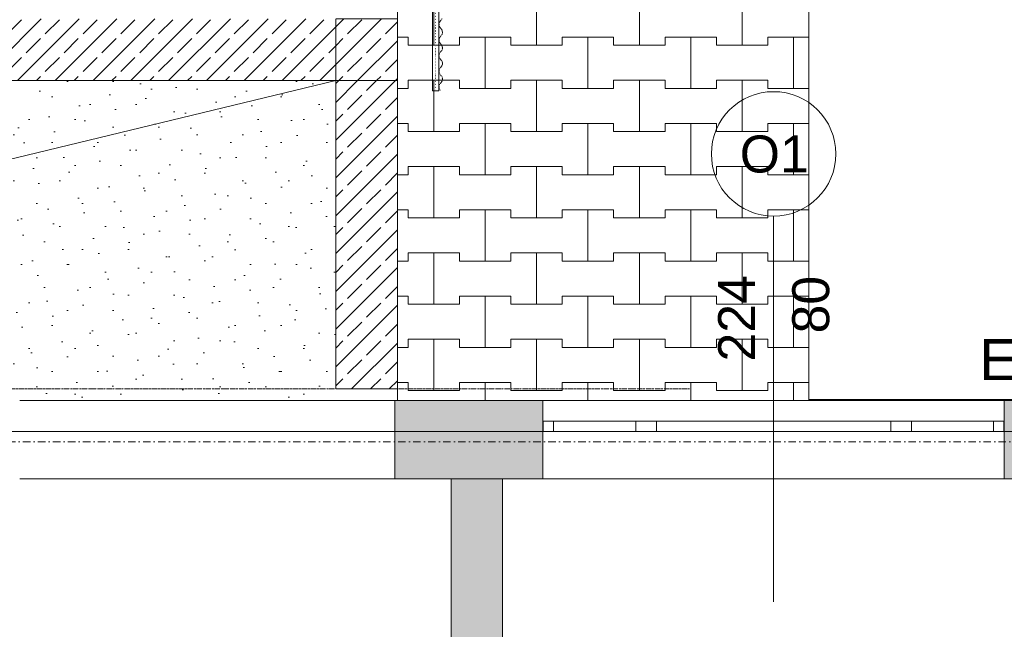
# Model space of a CAD drawing. Header units: centimetres. Extents: x -1589 to 108054, y -205274 to 31709.
# Tile 149 of 256: x 1399 to 1878, y 22705 to 23002. Entities that reach past the tile are written whole.
import ezdxf

# ---------------------------------------------------------------- set-up
doc = ezdxf.new("R2010")
doc.units = ezdxf.units.CM
doc.header["$LTSCALE"] = 0.01
doc.header["$MEASUREMENT"] = 0
for name, pattern in [('11108-COL-C310_XMODEL$0$HIDDEN', [0.375, 0.25, -0.125]), ('Krawędzie ukryte', [27, 20, -7]), ('Kropki i Kreski', [72, 36, -18, 0, -18]), ('Kropkowana', [63.499999, 0, -63.499999]), ('Przerywana podwójnie', [109.361107, 52.916665, -21.166666, 14.111111, -21.166666]), ('Wipeout_Contour', [100, 0, -100])]:
    doc.linetypes.add(name, pattern=pattern)
for name, color, linetype in [('0_Teren', 7, 'Continuous'), ('2_słupy.K_IR', 7, 'Continuous'), ('2_ściana dekoracyjna 3', 7, 'Continuous'), ('2_ściany podporowe.K_IR', 7, 'Continuous'), ('2_ściany wewnętrzne.ISTN', 7, 'Continuous'), ('2_ściany zewnętrzne.ISTN', 7, 'Continuous'), ('3_opisy.K_IR', 7, 'Continuous'), ('4_osie.ISTN', 7, 'Continuous'), ('5_opisy.K_IR', 7, 'Continuous')]:
    doc.layers.add(name, color=color, linetype=linetype)
doc.styles.add('GENERATED_STYLE_1', font='txt')
pattern_1 = [(45, (1e-13, 21225.391), (-9.19239, 9.19239), []), (45, (-4.596, 21229.987), (-9.19239, 9.19239), [9.75, -3.25])]

msp = doc.modelspace()

# ---------------------------------------------------------------- hatches: boundary and pattern name
at = {"layer": '2_ściany zewnętrzne.ISTN', "linetype": 'Continuous', "lineweight": 5}
msp.add_hatch(color=8, dxfattribs=at).paths.add_polyline_path([(1398.63417, 22816.53309), (1398.63417, 22778.5331), (1579.09996, 22778.5331), (1579.09996, 22816.5331)])
at = {"layer": '5_opisy.K_IR', "linetype": 'Continuous', "lineweight": 5}
h = msp.add_hatch(dxfattribs=at)
h.set_pattern_fill('Piasek', color=8, style=0, pattern_type=2)
h.set_pattern_definition([(45, (1e-13, 21260.391), (-11.13693, 11.13693), [0, -10.5, 0, -15.75]), (110, (35, 21260.391), (14.80016, 5.38682), [0, -7.7, 0, -13.3])])
h.paths.add_polyline_path([(932.3586, 22972.24406), (1552.3586, 22972.24406), (1552.3586, 22816.53309), (932.3586, 22816.53309)])

# ---------------------------------------------------------------- linework, layer by layer
at = {"layer": '0_Teren', "color": 8, "linetype": 'Continuous', "lineweight": 5}
for p, q in [((1600, 22989.39122), (1600, 23014.39122)), ((1600, 23014.39122), (1600, 22989.39122)), ((1650, 22989.39122), (1650, 23014.39122)), ((1650, 23014.39122), (1650, 22989.39122)), ((1700, 22989.39122), (1700, 23014.39122)), ((1700, 23014.39122), (1700, 22989.39122)), ((1750, 22989.39122), (1750, 23014.39122)), ((1750, 23014.39122), (1750, 22989.39122)), ((1587.5, 22993.39122), (1587.5, 22989.39122)), ((1587.5, 22989.39122), (1587.5, 22993.39122)), ((1612.5, 22989.39122), (1612.5, 22993.39122)), ((1612.5, 22993.39122), (1612.5, 22989.39122)), ((1612.5, 22993.39122), (1625, 22993.39122)), ((1612.5, 22993.39122), (1637.5, 22993.39122)), ((1625, 22993.39122), (1637.5, 22993.39122)), ((1625, 22968.39122), (1625, 22993.39122)), ((1625, 22993.39122), (1625, 22968.39122)), ((1637.5, 22993.39122), (1637.5, 22989.39122)), ((1637.5, 22989.39122), (1637.5, 22993.39122)), ((1662.5, 22989.39122), (1662.5, 22993.39122)), ((1662.5, 22993.39122), (1662.5, 22989.39122)), ((1662.5, 22993.39122), (1675, 22993.39122)), ((1662.5, 22993.39122), (1687.5, 22993.39122)), ((1675, 22993.39122), (1687.5, 22993.39122)), ((1675, 22968.39122), (1675, 22993.39122)), ((1675, 22993.39122), (1675, 22968.39122)), ((1687.5, 22993.39122), (1687.5, 22989.39122)), ((1687.5, 22989.39122), (1687.5, 22993.39122)), ((1712.5, 22989.39122), (1712.5, 22993.39122)), ((1712.5, 22993.39122), (1712.5, 22989.39122)), ((1712.5, 22993.39122), (1725, 22993.39122)), ((1712.5, 22993.39122), (1737.5, 22993.39122)), ((1725, 22993.39122), (1737.5, 22993.39122)), ((1725, 22968.39122), (1725, 22993.39122)), ((1725, 22993.39122), (1725, 22968.39122)), ((1737.5, 22993.39122), (1737.5, 22989.39122)), ((1737.5, 22989.39122), (1737.5, 22993.39122)), ((1762.5, 22989.39122), (1762.5, 22993.39122)), ((1762.5, 22993.39122), (1762.5, 22989.39122)), ((1762.5, 22993.39122), (1775, 22993.39122)), ((1762.5, 22993.39122), (1782.3586, 22993.39122)), ((1775, 22993.39122), (1782.3586, 22993.39122)), ((1775, 22968.39122), (1775, 22993.39122)), ((1775, 22993.39122), (1775, 22968.39122)), ((1587.5, 22989.39122), (1600, 22989.39122)), ((1587.5, 22989.39122), (1612.5, 22989.39122)), ((1600, 22989.39122), (1612.5, 22989.39122)), ((1637.5, 22989.39122), (1650, 22989.39122)), ((1637.5, 22989.39122), (1662.5, 22989.39122)), ((1650, 22989.39122), (1662.5, 22989.39122)), ((1687.5, 22989.39122), (1700, 22989.39122)), ((1687.5, 22989.39122), (1712.5, 22989.39122)), ((1700, 22989.39122), (1712.5, 22989.39122)), ((1737.5, 22989.39122), (1750, 22989.39122)), ((1737.5, 22989.39122), (1762.5, 22989.39122)), ((1750, 22989.39122), (1762.5, 22989.39122)), ((1587.5, 22968.39122), (1587.5, 22972.39122)), ((1587.5, 22972.39122), (1587.5, 22968.39122)), ((1587.5, 22972.39122), (1600, 22972.39122)), ((1587.5, 22972.39122), (1612.5, 22972.39122)), ((1600, 22972.39122), (1612.5, 22972.39122)), ((1600, 22947.39122), (1600, 22972.39122)), ((1600, 22972.39122), (1600, 22947.39122)), ((1612.5, 22972.39122), (1612.5, 22968.39122)), ((1612.5, 22968.39122), (1612.5, 22972.39122)), ((1637.5, 22968.39122), (1637.5, 22972.39122)), ((1637.5, 22972.39122), (1637.5, 22968.39122)), ((1637.5, 22972.39122), (1650, 22972.39122)), ((1637.5, 22972.39122), (1662.5, 22972.39122)), ((1650, 22972.39122), (1662.5, 22972.39122)), ((1650, 22947.39122), (1650, 22972.39122)), ((1650, 22972.39122), (1650, 22947.39122)), ((1662.5, 22972.39122), (1662.5, 22968.39122)), ((1662.5, 22968.39122), (1662.5, 22972.39122)), ((1687.5, 22968.39122), (1687.5, 22972.39122)), ((1687.5, 22972.39122), (1687.5, 22968.39122)), ((1687.5, 22972.39122), (1700, 22972.39122)), ((1687.5, 22972.39122), (1712.5, 22972.39122)), ((1700, 22972.39122), (1712.5, 22972.39122)), ((1700, 22947.39122), (1700, 22972.39122)), ((1700, 22972.39122), (1700, 22947.39122)), ((1712.5, 22972.39122), (1712.5, 22968.39122)), ((1712.5, 22968.39122), (1712.5, 22972.39122)), ((1737.5, 22968.39122), (1737.5, 22972.39122)), ((1737.5, 22972.39122), (1737.5, 22968.39122)), ((1737.5, 22972.39122), (1750, 22972.39122)), ((1737.5, 22972.39122), (1762.5, 22972.39122)), ((1750, 22972.39122), (1762.5, 22972.39122)), ((1750, 22947.39122), (1750, 22972.39122)), ((1750, 22972.39122), (1750, 22947.39122)), ((1762.5, 22972.39122), (1762.5, 22968.39122)), ((1762.5, 22968.39122), (1762.5, 22972.39122)), ((1612.5, 22968.39122), (1625, 22968.39122)), ((1612.5, 22968.39122), (1637.5, 22968.39122)), ((1625, 22968.39122), (1637.5, 22968.39122)), ((1662.5, 22968.39122), (1675, 22968.39122)), ((1662.5, 22968.39122), (1687.5, 22968.39122)), ((1675, 22968.39122), (1687.5, 22968.39122)), ((1712.5, 22968.39122), (1725, 22968.39122)), ((1712.5, 22968.39122), (1737.5, 22968.39122)), ((1725, 22968.39122), (1737.5, 22968.39122)), ((1762.5, 22968.39122), (1775, 22968.39122)), ((1762.5, 22968.39122), (1782.3586, 22968.39122)), ((1775, 22968.39122), (1782.3586, 22968.39122)), ((1587.5, 22951.39122), (1587.5, 22947.39122)), ((1587.5, 22947.39122), (1587.5, 22951.39122)), ((1587.5, 22947.39122), (1600, 22947.39122)), ((1587.5, 22947.39122), (1612.5, 22947.39122)), ((1600, 22947.39122), (1612.5, 22947.39122)), ((1612.5, 22947.39122), (1612.5, 22951.39122)), ((1612.5, 22951.39122), (1612.5, 22947.39122)), ((1612.5, 22951.39122), (1625, 22951.39122)), ((1612.5, 22951.39122), (1637.5, 22951.39122)), ((1625, 22951.39122), (1637.5, 22951.39122)), ((1625, 22926.39122), (1625, 22951.39122)), ((1625, 22951.39122), (1625, 22926.39122)), ((1637.5, 22951.39122), (1637.5, 22947.39122)), ((1637.5, 22947.39122), (1637.5, 22951.39122)), ((1637.5, 22947.39122), (1650, 22947.39122)), ((1637.5, 22947.39122), (1662.5, 22947.39122)), ((1650, 22947.39122), (1662.5, 22947.39122)), ((1662.5, 22947.39122), (1662.5, 22951.39122)), ((1662.5, 22951.39122), (1662.5, 22947.39122)), ((1662.5, 22951.39122), (1675, 22951.39122)), ((1662.5, 22951.39122), (1687.5, 22951.39122)), ((1675, 22951.39122), (1687.5, 22951.39122)), ((1675, 22926.39122), (1675, 22951.39122)), ((1675, 22951.39122), (1675, 22926.39122)), ((1687.5, 22951.39122), (1687.5, 22947.39122)), ((1687.5, 22947.39122), (1687.5, 22951.39122)), ((1687.5, 22947.39122), (1700, 22947.39122)), ((1687.5, 22947.39122), (1712.5, 22947.39122)), ((1700, 22947.39122), (1712.5, 22947.39122)), ((1712.5, 22947.39122), (1712.5, 22951.39122)), ((1712.5, 22951.39122), (1712.5, 22947.39122)), ((1712.5, 22951.39122), (1725, 22951.39122)), ((1712.5, 22951.39122), (1737.5, 22951.39122)), ((1725, 22951.39122), (1737.5, 22951.39122)), ((1725, 22926.39122), (1725, 22951.39122)), ((1725, 22951.39122), (1725, 22926.39122)), ((1737.5, 22951.39122), (1737.5, 22947.39122)), ((1737.5, 22947.39122), (1737.5, 22951.39122)), ((1737.5, 22947.39122), (1750, 22947.39122)), ((1737.5, 22947.39122), (1762.5, 22947.39122)), ((1750, 22947.39122), (1762.5, 22947.39122)), ((1762.5, 22947.39122), (1762.5, 22951.39122)), ((1762.5, 22951.39122), (1762.5, 22947.39122)), ((1762.5, 22951.39122), (1775, 22951.39122)), ((1762.5, 22951.39122), (1782.3586, 22951.39122)), ((1775, 22951.39122), (1782.3586, 22951.39122)), ((1775, 22926.39122), (1775, 22951.39122)), ((1775, 22951.39122), (1775, 22926.39122)), ((1587.5, 22926.39122), (1587.5, 22930.39122)), ((1587.5, 22930.39122), (1587.5, 22926.39122)), ((1587.5, 22930.39122), (1600, 22930.39122)), ((1587.5, 22930.39122), (1612.5, 22930.39122)), ((1600, 22930.39122), (1612.5, 22930.39122)), ((1600, 22905.39122), (1600, 22930.39122)), ((1600, 22930.39122), (1600, 22905.39122)), ((1612.5, 22930.39122), (1612.5, 22926.39122)), ((1612.5, 22926.39122), (1612.5, 22930.39122)), ((1637.5, 22926.39122), (1637.5, 22930.39122)), ((1637.5, 22930.39122), (1637.5, 22926.39122)), ((1637.5, 22930.39122), (1650, 22930.39122)), ((1637.5, 22930.39122), (1662.5, 22930.39122)), ((1650, 22930.39122), (1662.5, 22930.39122)), ((1650, 22905.39122), (1650, 22930.39122)), ((1650, 22930.39122), (1650, 22905.39122)), ((1662.5, 22930.39122), (1662.5, 22926.39122)), ((1662.5, 22926.39122), (1662.5, 22930.39122)), ((1687.5, 22926.39122), (1687.5, 22930.39122)), ((1687.5, 22930.39122), (1687.5, 22926.39122)), ((1687.5, 22930.39122), (1700, 22930.39122)), ((1687.5, 22930.39122), (1712.5, 22930.39122)), ((1700, 22930.39122), (1712.5, 22930.39122)), ((1700, 22905.39122), (1700, 22930.39122)), ((1700, 22930.39122), (1700, 22905.39122)), ((1712.5, 22930.39122), (1712.5, 22926.39122)), ((1712.5, 22926.39122), (1712.5, 22930.39122)), ((1737.5, 22926.39122), (1737.5, 22930.39122)), ((1737.5, 22930.39122), (1737.5, 22926.39122)), ((1737.5, 22930.39122), (1750, 22930.39122)), ((1737.5, 22930.39122), (1762.5, 22930.39122)), ((1750, 22930.39122), (1762.5, 22930.39122)), ((1750, 22905.39122), (1750, 22930.39122)), ((1750, 22930.39122), (1750, 22905.39122)), ((1762.5, 22930.39122), (1762.5, 22926.39122)), ((1762.5, 22926.39122), (1762.5, 22930.39122)), ((1612.5, 22926.39122), (1625, 22926.39122)), ((1612.5, 22926.39122), (1637.5, 22926.39122)), ((1625, 22926.39122), (1637.5, 22926.39122)), ((1662.5, 22926.39122), (1675, 22926.39122)), ((1662.5, 22926.39122), (1687.5, 22926.39122)), ((1675, 22926.39122), (1687.5, 22926.39122)), ((1712.5, 22926.39122), (1725, 22926.39122)), ((1712.5, 22926.39122), (1737.5, 22926.39122)), ((1725, 22926.39122), (1737.5, 22926.39122)), ((1762.5, 22926.39122), (1775, 22926.39122)), ((1762.5, 22926.39122), (1782.3586, 22926.39122)), ((1775, 22926.39122), (1782.3586, 22926.39122)), ((1587.5, 22909.39122), (1587.5, 22905.39122)), ((1587.5, 22905.39122), (1587.5, 22909.39122)), ((1612.5, 22905.39122), (1612.5, 22909.39122)), ((1612.5, 22909.39122), (1612.5, 22905.39122)), ((1612.5, 22909.39122), (1625, 22909.39122)), ((1612.5, 22909.39122), (1637.5, 22909.39122)), ((1625, 22909.39122), (1637.5, 22909.39122)), ((1625, 22884.39122), (1625, 22909.39122)), ((1625, 22909.39122), (1625, 22884.39122)), ((1637.5, 22909.39122), (1637.5, 22905.39122)), ((1637.5, 22905.39122), (1637.5, 22909.39122)), ((1662.5, 22905.39122), (1662.5, 22909.39122)), ((1662.5, 22909.39122), (1662.5, 22905.39122)), ((1662.5, 22909.39122), (1675, 22909.39122)), ((1662.5, 22909.39122), (1687.5, 22909.39122)), ((1675, 22909.39122), (1687.5, 22909.39122)), ((1675, 22884.39122), (1675, 22909.39122)), ((1675, 22909.39122), (1675, 22884.39122)), ((1687.5, 22909.39122), (1687.5, 22905.39122)), ((1687.5, 22905.39122), (1687.5, 22909.39122)), ((1712.5, 22905.39122), (1712.5, 22909.39122)), ((1712.5, 22909.39122), (1712.5, 22905.39122)), ((1712.5, 22909.39122), (1725, 22909.39122)), ((1712.5, 22909.39122), (1737.5, 22909.39122)), ((1725, 22909.39122), (1737.5, 22909.39122)), ((1725, 22884.39122), (1725, 22909.39122)), ((1725, 22909.39122), (1725, 22884.39122)), ((1737.5, 22909.39122), (1737.5, 22905.39122)), ((1737.5, 22905.39122), (1737.5, 22909.39122)), ((1762.5, 22905.39122), (1762.5, 22909.39122)), ((1762.5, 22909.39122), (1762.5, 22905.39122)), ((1762.5, 22909.39122), (1775, 22909.39122)), ((1762.5, 22909.39122), (1782.3586, 22909.39122)), ((1775, 22909.39122), (1782.3586, 22909.39122)), ((1775, 22884.39122), (1775, 22909.39122)), ((1775, 22909.39122), (1775, 22884.39122)), ((1587.5, 22905.39122), (1600, 22905.39122)), ((1587.5, 22905.39122), (1612.5, 22905.39122)), ((1600, 22905.39122), (1612.5, 22905.39122)), ((1637.5, 22905.39122), (1650, 22905.39122)), ((1637.5, 22905.39122), (1662.5, 22905.39122)), ((1650, 22905.39122), (1662.5, 22905.39122)), ((1687.5, 22905.39122), (1700, 22905.39122)), ((1687.5, 22905.39122), (1712.5, 22905.39122)), ((1700, 22905.39122), (1712.5, 22905.39122)), ((1737.5, 22905.39122), (1750, 22905.39122)), ((1737.5, 22905.39122), (1762.5, 22905.39122)), ((1750, 22905.39122), (1762.5, 22905.39122)), ((1587.5, 22884.39122), (1587.5, 22888.39122)), ((1587.5, 22888.39122), (1587.5, 22884.39122)), ((1587.5, 22888.39122), (1600, 22888.39122)), ((1587.5, 22888.39122), (1612.5, 22888.39122)), ((1600, 22888.39122), (1612.5, 22888.39122)), ((1600, 22863.39122), (1600, 22888.39122)), ((1600, 22888.39122), (1600, 22863.39122)), ((1612.5, 22888.39122), (1612.5, 22884.39122)), ((1612.5, 22884.39122), (1612.5, 22888.39122)), ((1637.5, 22884.39122), (1637.5, 22888.39122)), ((1637.5, 22888.39122), (1637.5, 22884.39122)), ((1637.5, 22888.39122), (1650, 22888.39122)), ((1637.5, 22888.39122), (1662.5, 22888.39122)), ((1650, 22888.39122), (1662.5, 22888.39122)), ((1650, 22863.39122), (1650, 22888.39122)), ((1650, 22888.39122), (1650, 22863.39122)), ((1662.5, 22888.39122), (1662.5, 22884.39122)), ((1662.5, 22884.39122), (1662.5, 22888.39122)), ((1687.5, 22884.39122), (1687.5, 22888.39122)), ((1687.5, 22888.39122), (1687.5, 22884.39122)), ((1687.5, 22888.39122), (1700, 22888.39122)), ((1687.5, 22888.39122), (1712.5, 22888.39122)), ((1700, 22888.39122), (1712.5, 22888.39122)), ((1700, 22863.39122), (1700, 22888.39122)), ((1700, 22888.39122), (1700, 22863.39122)), ((1712.5, 22888.39122), (1712.5, 22884.39122)), ((1712.5, 22884.39122), (1712.5, 22888.39122)), ((1737.5, 22884.39122), (1737.5, 22888.39122)), ((1737.5, 22888.39122), (1737.5, 22884.39122)), ((1737.5, 22888.39122), (1750, 22888.39122)), ((1737.5, 22888.39122), (1762.5, 22888.39122)), ((1750, 22888.39122), (1762.5, 22888.39122)), ((1750, 22863.39122), (1750, 22888.39122)), ((1750, 22888.39122), (1750, 22863.39122)), ((1762.5, 22888.39122), (1762.5, 22884.39122)), ((1762.5, 22884.39122), (1762.5, 22888.39122)), ((1612.5, 22884.39122), (1625, 22884.39122)), ((1612.5, 22884.39122), (1637.5, 22884.39122)), ((1625, 22884.39122), (1637.5, 22884.39122)), ((1662.5, 22884.39122), (1675, 22884.39122)), ((1662.5, 22884.39122), (1687.5, 22884.39122)), ((1675, 22884.39122), (1687.5, 22884.39122)), ((1712.5, 22884.39122), (1725, 22884.39122)), ((1712.5, 22884.39122), (1737.5, 22884.39122)), ((1725, 22884.39122), (1737.5, 22884.39122)), ((1762.5, 22884.39122), (1775, 22884.39122)), ((1762.5, 22884.39122), (1782.3586, 22884.39122)), ((1775, 22884.39122), (1782.3586, 22884.39122)), ((1587.5, 22867.39122), (1587.5, 22863.39122)), ((1587.5, 22863.39122), (1587.5, 22867.39122)), ((1612.5, 22863.39122), (1612.5, 22867.39122)), ((1612.5, 22867.39122), (1612.5, 22863.39122)), ((1612.5, 22867.39122), (1625, 22867.39122)), ((1612.5, 22867.39122), (1637.5, 22867.39122)), ((1625, 22867.39122), (1637.5, 22867.39122)), ((1625, 22842.39122), (1625, 22867.39122)), ((1625, 22867.39122), (1625, 22842.39122)), ((1637.5, 22867.39122), (1637.5, 22863.39122)), ((1637.5, 22863.39122), (1637.5, 22867.39122)), ((1662.5, 22863.39122), (1662.5, 22867.39122)), ((1662.5, 22867.39122), (1662.5, 22863.39122)), ((1662.5, 22867.39122), (1675, 22867.39122)), ((1662.5, 22867.39122), (1687.5, 22867.39122)), ((1675, 22867.39122), (1687.5, 22867.39122)), ((1675, 22842.39122), (1675, 22867.39122)), ((1675, 22867.39122), (1675, 22842.39122)), ((1687.5, 22867.39122), (1687.5, 22863.39122)), ((1687.5, 22863.39122), (1687.5, 22867.39122)), ((1712.5, 22863.39122), (1712.5, 22867.39122)), ((1712.5, 22867.39122), (1712.5, 22863.39122)), ((1712.5, 22867.39122), (1725, 22867.39122)), ((1712.5, 22867.39122), (1737.5, 22867.39122)), ((1725, 22867.39122), (1737.5, 22867.39122)), ((1725, 22842.39122), (1725, 22867.39122)), ((1725, 22867.39122), (1725, 22842.39122)), ((1737.5, 22867.39122), (1737.5, 22863.39122)), ((1737.5, 22863.39122), (1737.5, 22867.39122)), ((1762.5, 22863.39122), (1762.5, 22867.39122)), ((1762.5, 22867.39122), (1762.5, 22863.39122)), ((1762.5, 22867.39122), (1775, 22867.39122)), ((1762.5, 22867.39122), (1782.3586, 22867.39122)), ((1775, 22867.39122), (1782.3586, 22867.39122)), ((1775, 22842.39122), (1775, 22867.39122)), ((1775, 22867.39122), (1775, 22842.39122)), ((1587.5, 22863.39122), (1600, 22863.39122)), ((1587.5, 22863.39122), (1612.5, 22863.39122)), ((1600, 22863.39122), (1612.5, 22863.39122)), ((1637.5, 22863.39122), (1650, 22863.39122)), ((1637.5, 22863.39122), (1662.5, 22863.39122)), ((1650, 22863.39122), (1662.5, 22863.39122)), ((1687.5, 22863.39122), (1700, 22863.39122)), ((1687.5, 22863.39122), (1712.5, 22863.39122)), ((1700, 22863.39122), (1712.5, 22863.39122)), ((1737.5, 22863.39122), (1750, 22863.39122)), ((1737.5, 22863.39122), (1762.5, 22863.39122)), ((1750, 22863.39122), (1762.5, 22863.39122)), ((1587.5, 22842.39122), (1587.5, 22846.39122)), ((1587.5, 22846.39122), (1587.5, 22842.39122)), ((1587.5, 22846.39122), (1600, 22846.39122)), ((1587.5, 22846.39122), (1612.5, 22846.39122)), ((1600, 22846.39122), (1612.5, 22846.39122)), ((1600, 22821.39122), (1600, 22846.39122)), ((1600, 22846.39122), (1600, 22821.39122)), ((1612.5, 22846.39122), (1612.5, 22842.39122)), ((1612.5, 22842.39122), (1612.5, 22846.39122)), ((1612.5, 22842.39122), (1625, 22842.39122)), ((1612.5, 22842.39122), (1637.5, 22842.39122)), ((1625, 22842.39122), (1637.5, 22842.39122)), ((1637.5, 22842.39122), (1637.5, 22846.39122)), ((1637.5, 22846.39122), (1637.5, 22842.39122)), ((1637.5, 22846.39122), (1650, 22846.39122)), ((1637.5, 22846.39122), (1662.5, 22846.39122)), ((1650, 22846.39122), (1662.5, 22846.39122)), ((1650, 22821.39122), (1650, 22846.39122)), ((1650, 22846.39122), (1650, 22821.39122)), ((1662.5, 22846.39122), (1662.5, 22842.39122)), ((1662.5, 22842.39122), (1662.5, 22846.39122)), ((1662.5, 22842.39122), (1675, 22842.39122)), ((1662.5, 22842.39122), (1687.5, 22842.39122)), ((1675, 22842.39122), (1687.5, 22842.39122)), ((1687.5, 22842.39122), (1687.5, 22846.39122)), ((1687.5, 22846.39122), (1687.5, 22842.39122)), ((1687.5, 22846.39122), (1700, 22846.39122)), ((1687.5, 22846.39122), (1712.5, 22846.39122)), ((1700, 22846.39122), (1712.5, 22846.39122)), ((1700, 22821.39122), (1700, 22846.39122)), ((1700, 22846.39122), (1700, 22821.39122)), ((1712.5, 22846.39122), (1712.5, 22842.39122)), ((1712.5, 22842.39122), (1712.5, 22846.39122)), ((1712.5, 22842.39122), (1725, 22842.39122)), ((1712.5, 22842.39122), (1737.5, 22842.39122)), ((1725, 22842.39122), (1737.5, 22842.39122)), ((1737.5, 22842.39122), (1737.5, 22846.39122)), ((1737.5, 22846.39122), (1737.5, 22842.39122)), ((1737.5, 22846.39122), (1750, 22846.39122)), ((1737.5, 22846.39122), (1762.5, 22846.39122)), ((1750, 22846.39122), (1762.5, 22846.39122)), ((1750, 22821.39122), (1750, 22846.39122)), ((1750, 22846.39122), (1750, 22821.39122)), ((1762.5, 22846.39122), (1762.5, 22842.39122)), ((1762.5, 22842.39122), (1762.5, 22846.39122)), ((1762.5, 22842.39122), (1775, 22842.39122)), ((1762.5, 22842.39122), (1782.3586, 22842.39122)), ((1775, 22842.39122), (1782.3586, 22842.39122)), ((1587.5, 22825.39122), (1587.5, 22821.39122)), ((1587.5, 22821.39122), (1587.5, 22825.39122)), ((1612.5, 22821.39122), (1612.5, 22825.39122)), ((1612.5, 22825.39122), (1612.5, 22821.39122)), ((1612.5, 22825.39122), (1625, 22825.39122)), ((1612.5, 22825.39122), (1637.5, 22825.39122)), ((1625, 22825.39122), (1637.5, 22825.39122)), ((1637.5, 22825.39122), (1637.5, 22821.39122)), ((1637.5, 22821.39122), (1637.5, 22825.39122)), ((1662.5, 22821.39122), (1662.5, 22825.39122)), ((1662.5, 22825.39122), (1662.5, 22821.39122)), ((1662.5, 22825.39122), (1675, 22825.39122)), ((1662.5, 22825.39122), (1687.5, 22825.39122)), ((1675, 22825.39122), (1687.5, 22825.39122)), ((1687.5, 22825.39122), (1687.5, 22821.39122)), ((1687.5, 22821.39122), (1687.5, 22825.39122)), ((1712.5, 22821.39122), (1712.5, 22825.39122)), ((1712.5, 22825.39122), (1712.5, 22821.39122)), ((1712.5, 22825.39122), (1725, 22825.39122)), ((1712.5, 22825.39122), (1737.5, 22825.39122)), ((1725, 22825.39122), (1737.5, 22825.39122)), ((1737.5, 22825.39122), (1737.5, 22821.39122)), ((1737.5, 22821.39122), (1737.5, 22825.39122)), ((1762.5, 22821.39122), (1762.5, 22825.39122)), ((1762.5, 22825.39122), (1762.5, 22821.39122)), ((1762.5, 22825.39122), (1775, 22825.39122)), ((1762.5, 22825.39122), (1782.3586, 22825.39122)), ((1775, 22825.39122), (1782.3586, 22825.39122)), ((1587.5, 22821.39122), (1600, 22821.39122)), ((1587.5, 22821.39122), (1612.5, 22821.39122)), ((1600, 22821.39122), (1612.5, 22821.39122)), ((1637.5, 22821.39122), (1650, 22821.39122)), ((1637.5, 22821.39122), (1662.5, 22821.39122)), ((1650, 22821.39122), (1662.5, 22821.39122)), ((1687.5, 22821.39122), (1700, 22821.39122)), ((1687.5, 22821.39122), (1712.5, 22821.39122)), ((1700, 22821.39122), (1712.5, 22821.39122)), ((1737.5, 22821.39122), (1750, 22821.39122)), ((1737.5, 22821.39122), (1762.5, 22821.39122)), ((1750, 22821.39122), (1762.5, 22821.39122))]:
    msp.add_line(p, q, dxfattribs=at)
at = {"layer": '0_Teren', "color": 8, "linetype": 'Continuous', "lineweight": 5, "flags": 128}
for points in [[(810.17871, 23572.24523), (1284.46474, 23572.24523), (1782.3586, 23329.50702), (1782.3586, 22816.53156), (1582.3586, 22816.53309), (1582.35864, 23257.24406), (1377.3586, 23257.24406), (1377.3586, 23002.24406), (932.3586, 23002.24406), (932.3586, 23387.3523), (759.63338, 23469.28591)], [(1782.3586, 23329.50702), (2438.92464, 23009.41136), (3315.35447, 23010.95776), (5481.68015, 23027.11845), (6144.09458, 23032.06004), (6144.09458, 22816.99911), (1823.92858, 22816.99911), (1782.3586, 22816.99911)]]:
    msp.add_lwpolyline(points, close=True, dxfattribs=at)
at = {"layer": '2_ściana dekoracyjna 3', "color": 8, "linetype": 'Kropkowana', "lineweight": 5}
msp.add_line((1600.94339, 22967.24406), (1600.94339, 23392.36321), dxfattribs=at)
at = {"layer": '2_ściana dekoracyjna 3', "color": 8, "linetype": 'Continuous', "lineweight": 5}
for p, q in [((1599.44339, 23022.35209), (1599.44339, 22967.24406)), ((1602.44339, 23022.35209), (1602.44339, 22967.24406)), ((1602.44339, 22967.24406), (1599.44339, 22967.24406))]:
    msp.add_line(p, q, dxfattribs=at)
at = {"layer": '2_ściana dekoracyjna 3', "color": 8, "linetype": '11108-COL-C310_XMODEL$0$HIDDEN', "lineweight": 5}
for p, q in [((1603.37756, 23001.43095), (1602.58358, 23000.24468)), ((1602.58358, 23000.24468), (1602.58358, 22998.81722)), ((1604.04119, 23002.27976), (1603.37756, 23001.43095)), ((1602.58358, 22998.81722), (1603.37756, 22997.63095)), ((1603.37756, 22997.63095), (1604.04119, 22996.78214)), ((1604.04119, 22996.78214), (1604.27756, 22995.73095)), ((1604.27756, 22995.73095), (1604.04119, 22994.67976)), ((1603.37756, 22993.83095), (1602.58358, 22992.64468)), ((1602.58358, 22992.64468), (1602.58358, 22991.21722)), ((1602.58358, 22991.21722), (1603.37756, 22990.03095)), ((1604.04119, 22994.67976), (1603.37756, 22993.83095)), ((1603.37756, 22986.23095), (1602.58358, 22985.04468)), ((1603.37756, 22990.03095), (1604.04119, 22989.18214)), ((1604.04119, 22987.07976), (1603.37756, 22986.23095)), ((1604.04119, 22989.18214), (1604.27756, 22988.13095)), ((1604.27756, 22988.13095), (1604.04119, 22987.07976)), ((1602.58358, 22985.04468), (1602.58358, 22983.61722)), ((1602.58358, 22983.61722), (1603.37756, 22982.43095)), ((1603.37756, 22982.43095), (1604.04119, 22981.58214)), ((1604.04119, 22981.58214), (1604.27756, 22980.53095)), ((1603.37756, 22978.63095), (1602.58358, 22977.44468)), ((1602.58358, 22977.44468), (1602.58358, 22976.01722)), ((1604.04119, 22979.47976), (1603.37756, 22978.63095)), ((1604.27756, 22980.53095), (1604.04119, 22979.47976)), ((1602.58358, 22976.01722), (1603.37756, 22974.83095)), ((1603.37756, 22974.83095), (1604.04119, 22973.98214)), ((1604.04119, 22971.87976), (1603.37756, 22971.03095)), ((1604.04119, 22973.98214), (1604.27756, 22972.93095)), ((1604.27756, 22972.93095), (1604.04119, 22971.87976)), ((1603.37756, 22971.03095), (1602.58358, 22969.84468)), ((1602.58358, 22969.84468), (1602.58358, 22968.41722)), ((1602.58358, 22968.41722), (1603.36879, 22967.24406))]:
    msp.add_line(p, q, dxfattribs=at)
at = {"layer": '2_ściany zewnętrzne.ISTN', "color": 8, "linetype": 'Continuous', "lineweight": 5, "flags": 128}
for points in [[(1524.10319, 22816.53309), (1398.63417, 22816.53309)], [(1579.09996, 22816.53309), (1564.10319, 22816.53309)], [(1579.09996, 22816.53309), (1579.09996, 22778.53309)], [(1398.63418, 22778.53309), (1579.09996, 22778.53309)]]:
    msp.add_lwpolyline(points, dxfattribs=at)
at = {"layer": '2_ściany zewnętrzne.ISTN', "color": 8, "linetype": 'Continuous', "lineweight": 5}
for start, end in [(0, 180), (0, 180), (0, 180), (180, 0), (180, 0), (180, 0)]:
    msp.add_arc((1765.30256, 22936.53309), 30.2812, start, end, dxfattribs=at)

# ---------------------------------------------------------------- texts
at = {"layer": '2_ściany zewnętrzne.ISTN', "color": 8, "lineweight": 5, "attachment_point": 7, "style": 'GENERATED_STYLE_1'}
for s, insert, char_height in [('\\A1;{\\pql;\\pt10;\\fArial|b0|i0|c238|p38;O1}', (1748.8454, 22927.23695), 18), ('\\A1;{\\pql;\\pt10;\\fArial|b0|i0|c238|p38;O1}', (1748.8454, 22927.23695), 18), ('\\A1;{\\pql;\\pt10;\\fArial|b0|i0|c238|p38;O1}', (1748.8454, 22927.23695), 18), ('\\A1;{\\pql;\\pt10;\\fArial|b0|i0|c238|p38;EI60}', (1865.30256, 22826.20398), 20), ('\\A1;{\\pql;\\pt10;\\fArial|b0|i0|c238|p38;EI60}', (1865.30256, 22826.20398), 20), ('\\A1;{\\pql;\\pt10;\\fArial|b0|i0|c238|p38;EI60}', (1865.30256, 22826.20398), 20)]:
    msp.add_mtext(s, dxfattribs=dict(at, insert=insert, char_height=char_height))
at = {"layer": '2_ściany zewnętrzne.ISTN', "color": 8, "lineweight": 5, "char_height": 18, "attachment_point": 7, "rotation": 90, "style": 'GENERATED_STYLE_1'}
for s, insert in [('\\A1;{\\pql;\\pt10;\\fArial|b0|i0|c238|p38;224}', (1756.30248, 22835.55469)), ('\\A1;{\\pql;\\pt10;\\fArial|b0|i0|c238|p38;224}', (1756.30248, 22835.55469)), ('\\A1;{\\pql;\\pt10;\\fArial|b0|i0|c238|p38;224}', (1756.30248, 22835.55469)), ('\\A1;{\\pql;\\pt10;\\fArial|b0|i0|c238|p38;80}', (1792.59871, 22849.21422)), ('\\A1;{\\pql;\\pt10;\\fArial|b0|i0|c238|p38;80}', (1792.59871, 22849.21422)), ('\\A1;{\\pql;\\pt10;\\fArial|b0|i0|c238|p38;80}', (1792.59871, 22849.21422))]:
    msp.add_mtext(s, dxfattribs=dict(at, insert=insert))

# ---------------------------------------------------------------- next in the draw order: wipeouts: each hides what was drawn before it
at = {"color": 8, "linetype": 'Wipeout_Contour', "lineweight": 5, "ltscale": 7072.512357}
msp.add_wipeout([(1552.3586, 22972.24406), (1582.3586, 22972.24406), (1582.3586, 23002.24406)], dxfattribs=at).dxf.layer = '2_ściany podporowe.K_IR'
at = {"color": 8, "linetype": 'Wipeout_Contour', "lineweight": 5, "ltscale": 9138.604496}
msp.add_wipeout([(1398.63417, 22816.5331), (1398.63417, 22778.53309), (1898.63417, 22778.53309), (1898.63417, 22816.5331)], dxfattribs=at).dxf.layer = '2_ściany zewnętrzne.ISTN'

# ---------------------------------------------------------------- next in the draw order: hatches: boundary and pattern name
at = {"layer": '2_ściany podporowe.K_IR', "linetype": 'Continuous', "lineweight": 5}
h = msp.add_hatch(dxfattribs=at)
h.set_pattern_fill('Beton zbrojony', color=8, style=0, pattern_type=2)
h.set_pattern_definition(pattern_1)
h.paths.add_polyline_path([(1552.3586, 22972.24406), (1582.3586, 22972.24406), (1582.3586, 23002.24406)])
at = {"layer": '2_ściany zewnętrzne.ISTN', "linetype": 'Continuous', "lineweight": 5}
msp.add_hatch(color=8, dxfattribs=at).paths.add_polyline_path([(1898.63417, 22816.53309), (1877.50256, 22816.53309), (1877.50256, 22778.53309), (1898.63417, 22778.53309)])

# ---------------------------------------------------------------- next in the draw order: linework, layer by layer
at = {"layer": '0_Teren', "color": 8, "linetype": 'Continuous', "lineweight": 5}
for p, q in [((1625, 22816.53277), (1625, 22825.39122)), ((1625, 22825.39122), (1625, 22816.53277)), ((1675, 22816.53238), (1675, 22825.39122)), ((1675, 22825.39122), (1675, 22816.53238)), ((1725, 22816.532), (1725, 22825.39122)), ((1725, 22825.39122), (1725, 22816.532)), ((1775, 22816.53161), (1775, 22825.39122)), ((1775, 22825.39122), (1775, 22816.53161))]:
    msp.add_line(p, q, dxfattribs=at)
at = {"layer": '2_ściany zewnętrzne.ISTN', "color": 8, "linetype": 'Continuous', "lineweight": 5}
for p, q in [((1765.30256, 22906.25189), (1765.30256, 22718.53309)), ((1765.30256, 22906.25189), (1765.30256, 22718.53309)), ((1765.30256, 22906.25189), (1765.30256, 22718.53309)), ((1877.50256, 22816.53309), (1653.10256, 22816.53309)), ((1653.10256, 22816.53309), (1653.10256, 22806.53309)), ((1877.50256, 22816.53309), (1653.10256, 22816.53309)), ((1653.10256, 22816.53309), (1653.10256, 22806.53309)), ((1877.50256, 22816.53309), (1653.10256, 22816.53309)), ((1653.10256, 22816.53309), (1653.10256, 22806.53309)), ((1877.50256, 22816.53309), (1877.50256, 22806.53309)), ((1877.50256, 22816.53309), (1877.50256, 22806.53309)), ((1877.50256, 22816.53309), (1877.50256, 22806.53309)), ((1653.30256, 22806.53309), (1653.10256, 22806.53309)), ((1653.10256, 22806.53309), (1653.10256, 22801.53309)), ((1653.10256, 22806.53309), (1653.10256, 22801.53309)), ((1653.30256, 22806.53309), (1653.10256, 22806.53309)), ((1653.10256, 22806.53309), (1653.10256, 22801.53309)), ((1653.10256, 22806.53309), (1653.10256, 22801.53309)), ((1653.30256, 22806.53309), (1653.10256, 22806.53309)), ((1653.10256, 22806.53309), (1653.10256, 22801.53309)), ((1653.10256, 22806.53309), (1653.10256, 22801.53309)), ((1658.30256, 22806.53309), (1653.30256, 22806.53309)), ((1653.30256, 22801.53309), (1653.30256, 22806.53309)), ((1658.30256, 22806.53309), (1653.30256, 22806.53309)), ((1653.30256, 22801.53309), (1653.30256, 22806.53309)), ((1658.30256, 22806.53309), (1653.30256, 22806.53309)), ((1653.30256, 22801.53309), (1653.30256, 22806.53309)), ((1658.30256, 22801.53309), (1658.30256, 22806.53309)), ((1698.30256, 22806.53309), (1658.30256, 22806.53309)), ((1658.30256, 22801.53309), (1658.30256, 22806.53309)), ((1698.30256, 22806.53309), (1658.30256, 22806.53309)), ((1658.30256, 22801.53309), (1658.30256, 22806.53309)), ((1698.30256, 22806.53309), (1658.30256, 22806.53309)), ((1703.30256, 22806.53309), (1698.30256, 22806.53309)), ((1698.30256, 22806.53309), (1698.30256, 22801.53309)), ((1703.30256, 22806.53309), (1698.30256, 22806.53309)), ((1698.30256, 22806.53309), (1698.30256, 22801.53309)), ((1703.30256, 22806.53309), (1698.30256, 22806.53309)), ((1698.30256, 22806.53309), (1698.30256, 22801.53309)), ((1708.30256, 22806.53309), (1703.30256, 22806.53309)), ((1708.30256, 22806.53309), (1703.30256, 22806.53309)), ((1708.30256, 22806.53309), (1703.30256, 22806.53309)), ((1708.30256, 22801.53309), (1708.30256, 22806.53309)), ((1822.30256, 22806.53309), (1708.30256, 22806.53309)), ((1708.30256, 22801.53309), (1708.30256, 22806.53309)), ((1822.30256, 22806.53309), (1708.30256, 22806.53309)), ((1708.30256, 22801.53309), (1708.30256, 22806.53309)), ((1822.30256, 22806.53309), (1708.30256, 22806.53309)), ((1827.30256, 22806.53309), (1822.30256, 22806.53309)), ((1822.30256, 22806.53309), (1822.30256, 22801.53309)), ((1827.30256, 22806.53309), (1822.30256, 22806.53309)), ((1822.30256, 22806.53309), (1822.30256, 22801.53309)), ((1827.30256, 22806.53309), (1822.30256, 22806.53309)), ((1822.30256, 22806.53309), (1822.30256, 22801.53309)), ((1832.30256, 22806.53309), (1827.30256, 22806.53309)), ((1832.30256, 22806.53309), (1827.30256, 22806.53309)), ((1832.30256, 22806.53309), (1827.30256, 22806.53309)), ((1832.30256, 22801.53309), (1832.30256, 22806.53309)), ((1872.30256, 22806.53309), (1832.30256, 22806.53309)), ((1832.30256, 22801.53309), (1832.30256, 22806.53309)), ((1872.30256, 22806.53309), (1832.30256, 22806.53309)), ((1832.30256, 22801.53309), (1832.30256, 22806.53309)), ((1872.30256, 22806.53309), (1832.30256, 22806.53309)), ((1877.30256, 22806.53309), (1872.30256, 22806.53309)), ((1872.30256, 22806.53309), (1872.30256, 22801.53309)), ((1877.30256, 22806.53309), (1872.30256, 22806.53309)), ((1872.30256, 22806.53309), (1872.30256, 22801.53309)), ((1877.30256, 22806.53309), (1872.30256, 22806.53309)), ((1872.30256, 22806.53309), (1872.30256, 22801.53309)), ((1877.50256, 22806.53309), (1877.30256, 22806.53309)), ((1877.30256, 22801.53309), (1877.30256, 22806.53309)), ((1877.50256, 22806.53309), (1877.30256, 22806.53309)), ((1877.30256, 22801.53309), (1877.30256, 22806.53309)), ((1877.50256, 22806.53309), (1877.30256, 22806.53309)), ((1877.30256, 22801.53309), (1877.30256, 22806.53309)), ((1877.50256, 22806.53309), (1877.50256, 22801.53309)), ((1877.50256, 22806.53309), (1877.50256, 22801.53309)), ((1877.50256, 22806.53309), (1877.50256, 22801.53309)), ((1877.50256, 22806.53309), (1877.50256, 22801.53309)), ((1877.50256, 22806.53309), (1877.50256, 22801.53309)), ((1877.50256, 22806.53309), (1877.50256, 22801.53309)), ((1653.10256, 22801.53309), (1653.30256, 22801.53309)), ((1653.10256, 22801.53309), (1653.10256, 22778.53309)), ((1653.10256, 22801.53309), (1653.30256, 22801.53309)), ((1653.10256, 22801.53309), (1653.10256, 22778.53309)), ((1653.10256, 22801.53309), (1653.30256, 22801.53309)), ((1653.10256, 22801.53309), (1653.10256, 22778.53309)), ((1653.30256, 22801.53309), (1658.30256, 22801.53309)), ((1653.30256, 22801.53309), (1658.30256, 22801.53309)), ((1653.30256, 22801.53309), (1658.30256, 22801.53309)), ((1658.30256, 22801.53309), (1698.30256, 22801.53309)), ((1658.30256, 22801.53309), (1698.30256, 22801.53309)), ((1658.30256, 22801.53309), (1698.30256, 22801.53309)), ((1698.30256, 22801.53309), (1703.30256, 22801.53309)), ((1698.30256, 22801.53309), (1703.30256, 22801.53309)), ((1698.30256, 22801.53309), (1703.30256, 22801.53309)), ((1703.30256, 22801.53309), (1708.30256, 22801.53309)), ((1703.30256, 22801.53309), (1708.30256, 22801.53309)), ((1703.30256, 22801.53309), (1708.30256, 22801.53309)), ((1708.30256, 22801.53309), (1822.30256, 22801.53309)), ((1708.30256, 22801.53309), (1822.30256, 22801.53309)), ((1708.30256, 22801.53309), (1822.30256, 22801.53309)), ((1822.30256, 22801.53309), (1827.30256, 22801.53309)), ((1822.30256, 22801.53309), (1827.30256, 22801.53309)), ((1822.30256, 22801.53309), (1827.30256, 22801.53309)), ((1827.30256, 22801.53309), (1832.30256, 22801.53309)), ((1827.30256, 22801.53309), (1832.30256, 22801.53309)), ((1827.30256, 22801.53309), (1832.30256, 22801.53309)), ((1832.30256, 22801.53309), (1872.30256, 22801.53309)), ((1832.30256, 22801.53309), (1872.30256, 22801.53309)), ((1832.30256, 22801.53309), (1872.30256, 22801.53309)), ((1872.30256, 22801.53309), (1877.30256, 22801.53309)), ((1872.30256, 22801.53309), (1877.30256, 22801.53309)), ((1872.30256, 22801.53309), (1877.30256, 22801.53309)), ((1877.30256, 22801.53309), (1877.50256, 22801.53309)), ((1877.30256, 22801.53309), (1877.50256, 22801.53309)), ((1877.30256, 22801.53309), (1877.50256, 22801.53309)), ((1877.50256, 22801.53309), (1877.50256, 22778.53309)), ((1877.50256, 22801.53309), (1877.50256, 22778.53309)), ((1877.50256, 22801.53309), (1877.50256, 22778.53309)), ((1877.50256, 22778.53309), (1653.10256, 22778.53309)), ((1877.50256, 22778.53309), (1653.10256, 22778.53309)), ((1877.50256, 22778.53309), (1653.10256, 22778.53309))]:
    msp.add_line(p, q, dxfattribs=at)
at = {"layer": '2_ściany zewnętrzne.ISTN', "color": 8, "linetype": 'Continuous', "lineweight": 5, "flags": 128}
for points in [[(1898.63417, 22816.53309), (1398.63417, 22816.53309)], [(1653.10257, 22816.53309), (1581.05232, 22816.53309)], [(1581.05232, 22816.53309), (1581.05232, 22778.53309)], [(1398.63417, 22778.53309), (1608.42299, 22778.53309)], [(1633.42299, 22778.53309), (1898.63417, 22778.53309)]]:
    msp.add_lwpolyline(points, dxfattribs=at)
at = {"layer": '3_opisy.K_IR', "color": 8, "linetype": 'Krawędzie ukryte', "lineweight": 5, "flags": 128}
msp.add_lwpolyline([(807.67214, 22801.53309), (7309.64156, 22801.53309)], dxfattribs=at)
at = {"layer": '4_osie.ISTN', "color": 7, "linetype": 'Kropki i Kreski', "lineweight": 0, "ltscale": 10}
msp.add_line((3732.51489, 22796.47927), (-339.90098, 22796.47927), dxfattribs=at)

# ---------------------------------------------------------------- next in the draw order: wipeouts: each hides what was drawn before it
at = {"color": 8, "linetype": 'Wipeout_Contour', "lineweight": 5, "ltscale": 9168.906011}
msp.add_wipeout([(1552.3586, 22972.24406), (1552.3586, 22822.1767), (1582.3586, 22822.1767), (1582.3586, 22972.24406)], dxfattribs=at).dxf.layer = '2_ściany podporowe.K_IR'
at = {"color": 8, "linetype": 'Wipeout_Contour', "lineweight": 5, "ltscale": 8268.900386}
msp.add_wipeout([(1608.42299, 22778.53309), (1608.42299, 22196.53309), (1633.42299, 22196.53309), (1633.42299, 22778.53309)], dxfattribs=at).dxf.layer = '2_ściany wewnętrzne.ISTN'

# ---------------------------------------------------------------- next in the draw order: hatches: boundary and pattern name
at = {"layer": '2_ściany podporowe.K_IR', "linetype": 'Continuous', "lineweight": 5}
h = msp.add_hatch(dxfattribs=at)
h.set_pattern_fill('Beton zbrojony', color=8, style=0, pattern_type=2)
h.set_pattern_definition(pattern_1)
h.paths.add_polyline_path([(1552.3586, 22972.24406), (1552.3586, 22822.1767), (1582.3586, 22822.1767), (1582.3586, 22972.24406)])
at = {"layer": '2_ściany wewnętrzne.ISTN', "linetype": 'Continuous', "lineweight": 5}
msp.add_hatch(color=8, dxfattribs=at).paths.add_polyline_path([(1608.42299, 22778.53309), (1608.42299, 22196.53309), (1633.42299, 22196.53309), (1633.42299, 22778.53309)])
at = {"layer": '2_ściany zewnętrzne.ISTN', "linetype": 'Continuous', "lineweight": 5}
msp.add_hatch(color=8, dxfattribs=at).paths.add_polyline_path([(1581.05232, 22778.53309), (1653.10256, 22778.53309), (1653.10256, 22816.53309), (1581.05232, 22816.53309)])

# ---------------------------------------------------------------- next in the draw order: linework, layer by layer
at = {"layer": '0_Teren', "color": 8, "linetype": 'Continuous', "lineweight": 5}
for p, q in [((1582.35861, 22968.39122), (1587.5, 22968.39122)), ((1582.35861, 22968.39122), (1587.5, 22968.39122)), ((1582.35861, 22951.39122), (1587.5, 22951.39122)), ((1582.35861, 22951.39122), (1587.5, 22951.39122)), ((1582.35861, 22926.39122), (1587.5, 22926.39122)), ((1582.35861, 22926.39122), (1587.5, 22926.39122)), ((1582.35861, 22909.39122), (1587.5, 22909.39122)), ((1582.35861, 22909.39122), (1587.5, 22909.39122)), ((1582.35861, 22884.39122), (1587.5, 22884.39122)), ((1582.35861, 22884.39122), (1587.5, 22884.39122)), ((1582.35861, 22867.39122), (1587.5, 22867.39122)), ((1582.35861, 22867.39122), (1587.5, 22867.39122)), ((1582.3586, 22842.39122), (1587.5, 22842.39122)), ((1582.3586, 22842.39122), (1587.5, 22842.39122)), ((1582.3586, 22825.39122), (1587.5, 22825.39122)), ((1582.3586, 22825.39122), (1587.5, 22825.39122))]:
    msp.add_line(p, q, dxfattribs=at)
at = {"layer": '2_ściany podporowe.K_IR', "color": 8, "linetype": 'Continuous', "lineweight": 5, "flags": 128}
for points in [[(1582.3586, 22822.1767), (1582.3586, 23002.24406)], [(1552.3586, 22972.24406), (1552.3586, 22822.1767)], [(1552.3586, 22822.1767), (1582.3586, 22822.1767)]]:
    msp.add_lwpolyline(points, dxfattribs=at)
at = {"layer": '2_ściany wewnętrzne.ISTN', "color": 8, "linetype": 'Continuous', "lineweight": 5, "flags": 128}
for points in [[(1608.42299, 22778.53309), (1608.42299, 22196.53309)], [(1608.42299, 22778.53309), (1608.42299, 22196.53309)], [(1633.42299, 22778.53309), (1608.42299, 22778.53309)], [(1633.42299, 22196.53309), (1633.42299, 22778.53309)], [(1633.42299, 22196.53309), (1633.42299, 22778.53309)]]:
    msp.add_lwpolyline(points, dxfattribs=at)
at = {"layer": '2_ściany zewnętrzne.ISTN', "color": 8, "linetype": 'Continuous', "lineweight": 5, "flags": 128}
msp.add_lwpolyline([(1581.05232, 22778.53309), (1653.10257, 22778.53309)], dxfattribs=at)
at = {"layer": '3_opisy.K_IR', "color": 8, "linetype": 'Przerywana podwójnie', "lineweight": 5}
msp.add_lwpolyline([(643.56447, 22822.17154), (1724.31751, 22822.17748)], dxfattribs=at)

# ---------------------------------------------------------------- next in the draw order: wipeouts: each hides what was drawn before it
at = {"color": 8, "linetype": 'Wipeout_Contour', "lineweight": 5, "ltscale": 7076.398435}
msp.add_wipeout([(1552.3586, 23002.24406), (1552.3586, 22972.24406), (1582.3586, 23002.24406)], dxfattribs=at).dxf.layer = '2_ściany podporowe.K_IR'

# ---------------------------------------------------------------- next in the draw order: hatches: boundary and pattern name
at = {"layer": '2_ściany podporowe.K_IR', "linetype": 'Continuous', "lineweight": 5}
h = msp.add_hatch(dxfattribs=at)
h.set_pattern_fill('Beton zbrojony', color=8, style=0, pattern_type=2)
h.set_pattern_definition(pattern_1)
h.paths.add_polyline_path([(1552.3586, 23002.24406), (1552.3586, 22972.24406), (1582.3586, 23002.24406)])

# ---------------------------------------------------------------- next in the draw order: linework, layer by layer
at = {"layer": '0_Teren', "color": 8, "linetype": 'Continuous', "lineweight": 5}
msp.add_line((1582.35862, 22993.39122), (1587.5, 22993.39122), dxfattribs=at)
msp.add_line((1582.35862, 22993.39122), (1587.5, 22993.39122), dxfattribs=at)

# ---------------------------------------------------------------- next in the draw order: wipeouts: each hides what was drawn before it
at = {"color": 8, "linetype": 'Wipeout_Contour', "lineweight": 5, "ltscale": 9169.084908}
msp.add_wipeout([(1552.3586, 23002.24406), (1377.3586, 23002.24406), (1377.3586, 22972.24406), (1552.3586, 22972.24406)], dxfattribs=at).dxf.layer = '2_ściany podporowe.K_IR'

# ---------------------------------------------------------------- next in the draw order: hatches: boundary and pattern name
at = {"layer": '2_ściany podporowe.K_IR', "linetype": 'Continuous', "lineweight": 5}
h = msp.add_hatch(dxfattribs=at)
h.set_pattern_fill('Beton zbrojony', color=8, style=0, pattern_type=2)
h.set_pattern_definition(pattern_1)
h.paths.add_polyline_path([(1552.3586, 23002.24406), (1377.3586, 23002.24406), (1377.3586, 22972.24406), (1552.3586, 22972.24406)])

# ---------------------------------------------------------------- next in the draw order: linework, layer by layer
at = {"layer": '2_słupy.K_IR', "color": 8, "linetype": 'Krawędzie ukryte', "lineweight": 5, "flags": 128}
msp.add_lwpolyline([(1552.3586, 23002.24406), (1582.3586, 23002.24406), (1582.3586, 22972.24406), (1552.3586, 22972.24406)], close=True, dxfattribs=at)
at = {"layer": '2_ściany podporowe.K_IR', "color": 8, "linetype": 'Continuous', "lineweight": 5, "flags": 128}
msp.add_lwpolyline([(1377.3586, 22972.24406), (1552.3586, 22972.24406)], dxfattribs=at)
at = {"layer": '3_opisy.K_IR', "color": 8, "linetype": 'Continuous', "lineweight": 5}
msp.add_lwpolyline([(1552.3586, 22972.24406), (932.3586, 22822.1767)], dxfattribs=at)

doc.saveas('drawing.dxf')
